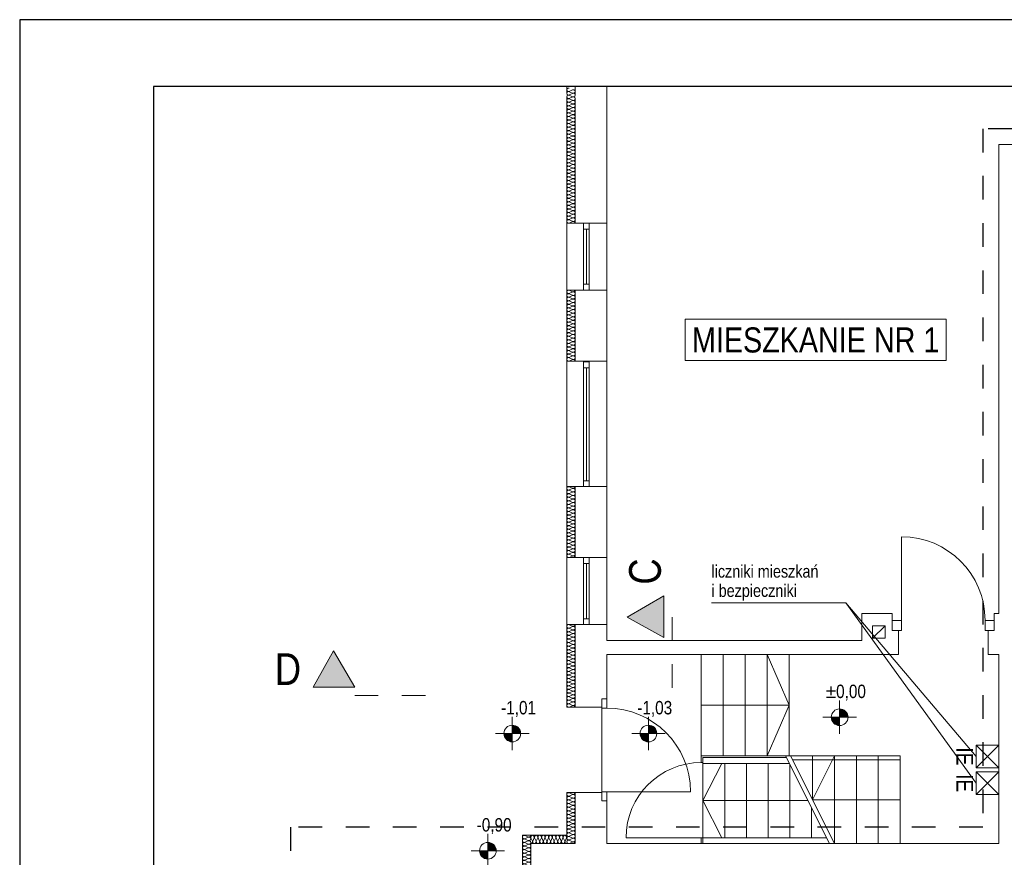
# Model space of a CAD drawing. Extents: x -635870 to -372006, y -44437 to 104716.
# Tile 207 of 221: x -497144 to -485365, y 38371 to 48388. Entities that reach past the tile are written whole.
import ezdxf

# ---------------------------------------------------------------- set-up
doc = ezdxf.new("R2010")
doc.units = 0
doc.header["$MEASUREMENT"] = 0
doc.linetypes.add('Dashed', pattern=[564.444447, 282.222223, -282.222223])
for name, color, linetype in [('$ IE Tabela', 7, 'Continuous'), ('Inwent Izolacje', 252, 'Continuous'), ('INWENT RZĘDNE', 252, 'Continuous')]:
    doc.layers.add(name, color=color, linetype=linetype)
for name, color, linetype, lineweight in [('instalacja CO_Nr_Pióra__88', 252, 'Continuous', 20), ('INSTALACJA IE_Nr_Pióra__88', 252, 'Continuous', 20), ('INWENT CO_Nr_Pióra__88', 252, 'Continuous', 20), ('Inwent Izolacje_Nr_Pióra__2', 252, 'Continuous', 13), ('INWENT OPISY_Nr_Pióra__21', 252, 'Continuous', 9), ('INWENT OPISY_Nr_Pióra__41', 252, 'Continuous', 15), ('INWENT OPISY_Nr_Pióra__88', 252, 'Continuous', 20), ('INWENT RZĘDNE_Nr_Pióra__21', 252, 'Continuous', 9), ('INWENT. DRZWI_Nr_Pióra__5', 252, 'Continuous', 13), ('INWENT. OKNA_Nr_Pióra__5', 252, 'Continuous', 13), ('INWENT.ŚCIANY_Nr_Pióra__1', 252, 'Continuous', 25), ('INWENT.ŚCIANY_Nr_Pióra__20', 252, 'Continuous', 60), ('INWENT.ŚCIANY_Nr_Pióra__21', 252, 'Continuous', 9), ('INWENT.ŚCIANY_Nr_Pióra__3', 252, 'Continuous', 13), ('Istniejące kominy_Nr_Pióra__21', 252, 'Continuous', 9), ('Istniejące schody_Nr_Pióra__21', 252, 'Continuous', 9)]:
    doc.layers.add(name, color=color, linetype=linetype, lineweight=lineweight)
doc.styles.add('GENERATED_STYLE_1', font='ARIALN.TTF')
doc.styles.add('GENERATED_STYLE_3', font='ARIALN.TTF')
doc.styles.add('GENERATED_STYLE_5', font='ARIALN.TTF')
doc.styles.add('GENERATED_STYLE_6', font='ARIALN.TTF')

# ---------------------------------------------------------------- blocks, each defined once
blk = doc.blocks.new('a3eee')
at = {"layer": '$ IE Tabela'}
for p, q in [((19730.8, 4176.8), (19730.8, 1206.8)), ((23930.8, 4176.8), (19730.8, 4176.8)), ((19890.8, 4096.8), (19890.8, 1286.8)), ((23840.8, 4096.8), (19890.8, 4096.8))]:
    blk.add_line(p, q, dxfattribs=at)
blk = doc.blocks.new('Izolacja cieplna 14_131', base_point=(-491030, 37865))
at = {"layer": 'Inwent Izolacje_Nr_Pióra__2', "linetype": 'Continuous'}
for p, q in [((-491060, 38615), (-491100, 38633)), ((-491100, 38594), (-491060, 38611)), ((-491060, 38572), (-491100, 38590)), ((-491100, 38551), (-491060, 38569)), ((-491060, 38529), (-491100, 38547)), ((-491100, 38508), (-491060, 38526)), ((-491060, 38487), (-491100, 38504)), ((-491100, 38465), (-491060, 38483)), ((-491060, 38444), (-491100, 38462)), ((-491100, 38422), (-491060, 38440)), ((-491060, 38401), (-491100, 38419)), ((-491100, 38380), (-491060, 38397)), ((-491060, 38358), (-491100, 38376)), ((-491100, 38337), (-491060, 38355)), ((-491060, 38316), (-491100, 38333)), ((-491100, 38294), (-491060, 38312)), ((-491060, 38273), (-491100, 38291)), ((-491100, 38251), (-491060, 38269)), ((-491060, 38230), (-491100, 38248)), ((-491100, 38209), (-491060, 38226)), ((-491060, 38187), (-491100, 38205)), ((-491100, 38166), (-491060, 38184)), ((-491060, 38144), (-491100, 38162)), ((-491100, 38123), (-491060, 38141)), ((-491060, 38102), (-491100, 38119)), ((-491100, 38080), (-491060, 38098)), ((-491060, 38059), (-491100, 38077)), ((-491100, 38037), (-491060, 38055)), ((-491060, 38016), (-491100, 38034)), ((-491100, 37995), (-491060, 38012)), ((-491060, 37973), (-491100, 37991)), ((-491100, 37952), (-491060, 37970)), ((-491060, 37931), (-491100, 37948)), ((-491100, 37909), (-491060, 37927)), ((-491060, 37888), (-491100, 37906)), ((-491100, 37866), (-491060, 37884))]:
    blk.add_line(p, q, dxfattribs=at)
for centre, start_param, end_param in [((-491109, 38613), 5.870392, 9.837571), ((-491109, 38570), 5.870392, 9.837571), ((-491109, 38528), 5.870392, 9.837571), ((-491051, 38635), 2.7288, 4.712389), ((-491051, 38592), 2.7288, 6.695979), ((-491051, 38549), 2.7288, 6.695979), ((-491051, 38506), 2.7288, 6.695979), ((-491109, 38485), 5.870392, 9.837571), ((-491109, 38442), 5.870392, 9.837571), ((-491109, 38399), 5.870392, 9.837571), ((-491051, 38463), 2.7288, 6.695979), ((-491051, 38421), 2.7288, 6.695979), ((-491051, 38378), 2.7288, 6.695979), ((-491109, 38356), 5.870392, 9.837571), ((-491109, 38314), 5.870392, 9.837571), ((-491109, 38271), 5.870392, 9.837571), ((-491051, 38335), 2.7288, 6.695979), ((-491051, 38292), 2.7288, 6.695979), ((-491109, 38228), 5.870392, 9.837571), ((-491109, 38185), 5.870392, 9.837571), ((-491109, 38143), 5.870392, 9.837571), ((-491051, 38250), 2.7288, 6.695979), ((-491051, 38207), 2.7288, 6.695979), ((-491051, 38164), 2.7288, 6.695979), ((-491109, 38100), 5.870392, 9.837571), ((-491109, 38057), 5.870392, 9.837571), ((-491051, 38121), 2.7288, 6.695979), ((-491051, 38078), 2.7288, 6.695979), ((-491051, 38036), 2.7288, 6.695979), ((-491109, 38014), 5.870392, 9.837571), ((-491109, 37971), 5.870392, 9.837571), ((-491109, 37929), 5.870392, 9.837571), ((-491051, 37993), 2.7288, 6.695979), ((-491051, 37950), 2.7288, 6.695979), ((-491051, 37907), 2.7288, 6.695979), ((-491109, 37886), 5.870392, 9.837571), ((-491051, 37865), 4.712389, 6.695979)]:
    blk.add_ellipse(centre, major_axis=(0, 21.4), ratio=0.994339, start_param=start_param, end_param=end_param, dxfattribs=at)
blk = doc.blocks.new('Izolacja cieplna 14_134', base_point=(-490500, 38535))
at = {"layer": 'Inwent Izolacje_Nr_Pióra__2', "linetype": 'Continuous'}
for p, q in [((-490530, 39125), (-490570, 39143)), ((-490570, 39103), (-490530, 39121)), ((-490530, 39081), (-490570, 39099)), ((-490570, 39059), (-490530, 39077)), ((-490530, 39037), (-490570, 39056)), ((-490570, 39016), (-490530, 39034)), ((-490530, 38994), (-490570, 39012)), ((-490570, 38972), (-490530, 38990)), ((-490530, 38950), (-490570, 38968)), ((-490570, 38929), (-490530, 38947)), ((-490530, 38907), (-490570, 38925)), ((-490570, 38885), (-490530, 38903)), ((-490530, 38863), (-490570, 38881)), ((-490570, 38841), (-490530, 38859)), ((-490530, 38820), (-490570, 38838)), ((-490570, 38798), (-490530, 38816)), ((-490530, 38776), (-490570, 38794)), ((-490570, 38754), (-490530, 38772)), ((-490530, 38732), (-490570, 38751)), ((-490570, 38711), (-490530, 38729)), ((-490530, 38689), (-490570, 38707)), ((-490570, 38667), (-490530, 38685)), ((-490530, 38645), (-490570, 38663)), ((-490570, 38624), (-490530, 38642)), ((-490530, 38602), (-490570, 38620)), ((-490570, 38580), (-490530, 38598)), ((-490530, 38558), (-490570, 38576)), ((-490570, 38536), (-490530, 38554))]:
    blk.add_line(p, q, dxfattribs=at)
for centre, start_param, end_param in [((-490579, 39123), 5.870392, 9.837571), ((-490521, 39145), 2.7288, 4.712389), ((-490521, 39101), 2.7288, 6.695979), ((-490579, 39079), 5.870392, 9.837571), ((-490579, 39036), 5.870392, 9.837571), ((-490579, 38992), 5.870392, 9.837571), ((-490521, 39057), 2.7288, 6.695979), ((-490521, 39014), 2.7288, 6.695979), ((-490521, 38970), 2.7288, 6.695979), ((-490579, 38948), 5.870392, 9.837571), ((-490579, 38905), 5.870392, 9.837571), ((-490579, 38861), 5.870392, 9.837571), ((-490521, 38927), 2.7288, 6.695979), ((-490521, 38883), 2.7288, 6.695979), ((-490579, 38818), 5.870392, 9.837571), ((-490579, 38774), 5.870392, 9.837571), ((-490579, 38731), 5.870392, 9.837571), ((-490521, 38840), 2.7288, 6.695979), ((-490521, 38796), 2.7288, 6.695979), ((-490521, 38752), 2.7288, 6.695979), ((-490579, 38687), 5.870392, 9.837571), ((-490579, 38643), 5.870392, 9.837571), ((-490521, 38709), 2.7288, 6.695979), ((-490521, 38665), 2.7288, 6.695979), ((-490521, 38622), 2.7288, 6.695979), ((-490579, 38600), 5.870392, 9.837571), ((-490579, 38556), 5.870392, 9.837571), ((-490521, 38578), 2.7288, 6.695979), ((-490521, 38535), 4.712389, 6.695979)]:
    blk.add_ellipse(centre, major_axis=(0, 21.8), ratio=0.976227, start_param=start_param, end_param=end_param, dxfattribs=at)
blk = doc.blocks.new('Izolacja cieplna 14_135', base_point=(-491030, 38535))
at = {"layer": 'Inwent Izolacje_Nr_Pióra__2', "linetype": 'Continuous'}
for p, q in [((-491028, 38605), (-491010, 38564)), ((-491007, 38564), (-490989, 38605)), ((-490985, 38605), (-490967, 38564)), ((-490964, 38564), (-490946, 38605)), ((-490942, 38605), (-490924, 38564)), ((-490921, 38564), (-490903, 38605)), ((-490899, 38605), (-490881, 38564)), ((-490878, 38564), (-490860, 38605)), ((-490856, 38605), (-490838, 38564)), ((-490835, 38564), (-490817, 38605)), ((-490813, 38605), (-490795, 38564)), ((-490792, 38564), (-490774, 38605)), ((-490770, 38605), (-490752, 38564)), ((-490749, 38564), (-490731, 38605)), ((-490727, 38605), (-490709, 38564)), ((-490706, 38564), (-490688, 38605)), ((-490684, 38605), (-490666, 38564)), ((-490663, 38564), (-490645, 38605)), ((-490641, 38605), (-490623, 38564)), ((-490620, 38564), (-490602, 38605))]:
    blk.add_line(p, q, dxfattribs=at)
for centre, start_param, end_param in [((-491009, 38613), 5.870392, 9.837571), ((-490966, 38613), 5.870392, 9.837571), ((-490923, 38613), 5.870392, 9.837571), ((-490880, 38613), 5.870392, 9.837571), ((-490837, 38613), 5.870392, 9.837571), ((-490794, 38613), 5.870392, 9.837571), ((-490751, 38613), 5.870392, 9.837571), ((-490708, 38613), 5.870392, 9.837571), ((-490665, 38613), 5.870392, 9.837571), ((-490622, 38613), 5.870392, 9.837571), ((-491030, 38556), 4.712389, 6.695979), ((-490987, 38556), 2.7288, 6.695979), ((-490944, 38556), 2.7288, 6.695979), ((-490901, 38556), 2.7288, 6.695979), ((-490858, 38556), 2.7288, 6.695979), ((-490815, 38556), 2.7288, 6.695979), ((-490772, 38556), 2.7288, 6.695979), ((-490729, 38556), 2.7288, 6.695979), ((-490686, 38556), 2.7288, 6.695979), ((-490643, 38556), 2.7288, 6.695979), ((-490600, 38556), 2.7288, 4.712389)]:
    blk.add_ellipse(centre, major_axis=(21.5, 0), ratio=0.989198, start_param=start_param, end_param=end_param, dxfattribs=at)
blk = doc.blocks.new('Izolacja cieplna 14_136', base_point=(-490500, 40165))
at = {"layer": 'Inwent Izolacje_Nr_Pióra__2', "linetype": 'Continuous'}
for p, q in [((-490530, 41135), (-490570, 41153)), ((-490570, 41113), (-490530, 41131)), ((-490530, 41092), (-490570, 41110)), ((-490570, 41070), (-490530, 41088)), ((-490530, 41049), (-490570, 41067)), ((-490570, 41027), (-490530, 41045)), ((-490530, 41006), (-490570, 41024)), ((-490570, 40984), (-490530, 41002)), ((-490530, 40963), (-490570, 40981)), ((-490570, 40941), (-490530, 40959)), ((-490530, 40920), (-490570, 40938)), ((-490570, 40898), (-490530, 40916)), ((-490530, 40877), (-490570, 40894)), ((-490570, 40855), (-490530, 40873)), ((-490530, 40834), (-490570, 40851)), ((-490570, 40812), (-490530, 40830)), ((-490530, 40790), (-490570, 40808)), ((-490570, 40769), (-490530, 40787)), ((-490530, 40747), (-490570, 40765)), ((-490570, 40726), (-490530, 40744)), ((-490530, 40704), (-490570, 40722)), ((-490570, 40683), (-490530, 40701)), ((-490530, 40661), (-490570, 40679)), ((-490570, 40640), (-490530, 40658)), ((-490530, 40618), (-490570, 40636)), ((-490570, 40597), (-490530, 40615)), ((-490530, 40575), (-490570, 40593)), ((-490570, 40554), (-490530, 40572)), ((-490530, 40532), (-490570, 40550)), ((-490570, 40511), (-490530, 40529)), ((-490530, 40489), (-490570, 40507)), ((-490570, 40468), (-490530, 40486)), ((-490530, 40446), (-490570, 40464)), ((-490570, 40425), (-490530, 40443)), ((-490530, 40403), (-490570, 40421)), ((-490570, 40382), (-490530, 40399)), ((-490530, 40360), (-490570, 40378)), ((-490570, 40339), (-490530, 40356)), ((-490530, 40317), (-490570, 40335)), ((-490570, 40295), (-490530, 40313)), ((-490530, 40274), (-490570, 40292)), ((-490570, 40252), (-490530, 40270)), ((-490530, 40231), (-490570, 40249)), ((-490570, 40209), (-490530, 40227)), ((-490530, 40188), (-490570, 40206)), ((-490570, 40166), (-490530, 40184))]:
    blk.add_line(p, q, dxfattribs=at)
for centre, start_param, end_param in [((-490579, 41133), 5.870392, 9.837571), ((-490579, 41090), 5.870392, 9.837571), ((-490521, 41155), 2.7288, 4.712389), ((-490521, 41111), 2.7288, 6.695979), ((-490579, 41047), 5.870392, 9.837571), ((-490579, 41004), 5.870392, 9.837571), ((-490521, 41068), 2.7288, 6.695979), ((-490521, 41025), 2.7288, 6.695979), ((-490521, 40982), 2.7288, 6.695979), ((-490579, 40961), 5.870392, 9.837571), ((-490579, 40918), 5.870392, 9.837571), ((-490579, 40875), 5.870392, 9.837571), ((-490521, 40939), 2.7288, 6.695979), ((-490521, 40896), 2.7288, 6.695979), ((-490521, 40853), 2.7288, 6.695979), ((-490579, 40832), 5.870392, 9.837571), ((-490579, 40789), 5.870392, 9.837571), ((-490579, 40746), 5.870392, 9.837571), ((-490521, 40810), 2.7288, 6.695979), ((-490521, 40767), 2.7288, 6.695979), ((-490579, 40703), 5.870392, 9.837571), ((-490579, 40660), 5.870392, 9.837571), ((-490579, 40616), 5.870392, 9.837571), ((-490521, 40724), 2.7288, 6.695979), ((-490521, 40681), 2.7288, 6.695979), ((-490521, 40638), 2.7288, 6.695979), ((-490579, 40573), 5.870392, 9.837571), ((-490579, 40530), 5.870392, 9.837571), ((-490521, 40595), 2.7288, 6.695979), ((-490521, 40552), 2.7288, 6.695979), ((-490521, 40509), 2.7288, 6.695979), ((-490579, 40487), 5.870392, 9.837571), ((-490579, 40444), 5.870392, 9.837571), ((-490579, 40401), 5.870392, 9.837571), ((-490521, 40466), 2.7288, 6.695979), ((-490521, 40423), 2.7288, 6.695979), ((-490521, 40380), 2.7288, 6.695979), ((-490579, 40358), 5.870392, 9.837571), ((-490579, 40315), 5.870392, 9.837571), ((-490579, 40272), 5.870392, 9.837571), ((-490521, 40337), 2.7288, 6.695979), ((-490521, 40294), 2.7288, 6.695979), ((-490579, 40229), 5.870392, 9.837571), ((-490579, 40186), 5.870392, 9.837571), ((-490521, 40251), 2.7288, 6.695979), ((-490521, 40208), 2.7288, 6.695979), ((-490521, 40165), 4.712389, 6.695979)]:
    blk.add_ellipse(centre, major_axis=(0, 21.5), ratio=0.988201, start_param=start_param, end_param=end_param, dxfattribs=at)
blk = doc.blocks.new('Izolacja cieplna 14_137', base_point=(-490500, 41955))
at = {"layer": 'Inwent Izolacje_Nr_Pióra__2', "linetype": 'Continuous'}
for p, q in [((-490530, 42785), (-490570, 42803)), ((-490570, 42764), (-490530, 42782)), ((-490530, 42743), (-490570, 42760)), ((-490570, 42721), (-490530, 42739)), ((-490530, 42700), (-490570, 42718)), ((-490570, 42679), (-490530, 42697)), ((-490530, 42658), (-490570, 42675)), ((-490570, 42636), (-490530, 42654)), ((-490530, 42615), (-490570, 42633)), ((-490570, 42594), (-490530, 42612)), ((-490530, 42573), (-490570, 42590)), ((-490570, 42551), (-490530, 42569)), ((-490530, 42530), (-490570, 42548)), ((-490570, 42509), (-490530, 42527)), ((-490530, 42488), (-490570, 42505)), ((-490570, 42466), (-490530, 42484)), ((-490530, 42445), (-490570, 42463)), ((-490570, 42424), (-490530, 42442)), ((-490530, 42403), (-490570, 42420)), ((-490570, 42381), (-490530, 42399)), ((-490530, 42360), (-490570, 42378)), ((-490570, 42339), (-490530, 42357)), ((-490530, 42318), (-490570, 42335)), ((-490570, 42296), (-490530, 42314)), ((-490530, 42275), (-490570, 42293)), ((-490570, 42254), (-490530, 42272)), ((-490530, 42233), (-490570, 42250)), ((-490570, 42211), (-490530, 42229)), ((-490530, 42190), (-490570, 42208)), ((-490570, 42169), (-490530, 42187)), ((-490530, 42148), (-490570, 42165)), ((-490570, 42126), (-490530, 42144)), ((-490530, 42105), (-490570, 42123)), ((-490570, 42084), (-490530, 42102)), ((-490530, 42063), (-490570, 42080)), ((-490570, 42041), (-490530, 42059)), ((-490530, 42020), (-490570, 42038)), ((-490570, 41999), (-490530, 42017)), ((-490530, 41978), (-490570, 41995)), ((-490570, 41956), (-490530, 41974))]:
    blk.add_line(p, q, dxfattribs=at)
for centre, start_param, end_param in [((-490579, 42783), 4.299595, 8.266775), ((-490579, 42741), 4.299595, 8.266775), ((-490521, 42805), 1.158004, 3.141593), ((-490521, 42762), 1.158004, 5.125183), ((-490579, 42698), 4.299595, 8.266775), ((-490579, 42656), 4.299595, 8.266775), ((-490521, 42720), 1.158004, 5.125183), ((-490521, 42677), 1.158004, 5.125183), ((-490521, 42635), 1.158004, 5.125183), ((-490579, 42613), 4.299595, 8.266775), ((-490579, 42571), 4.299595, 8.266775), ((-490579, 42528), 4.299595, 8.266775), ((-490521, 42592), 1.158004, 5.125183), ((-490521, 42550), 1.158004, 5.125183), ((-490521, 42507), 1.158004, 5.125183), ((-490579, 42486), 4.299595, 8.266775), ((-490579, 42443), 4.299595, 8.266775), ((-490579, 42401), 4.299595, 8.266775), ((-490521, 42465), 1.158004, 5.125183), ((-490521, 42422), 1.158004, 5.125183), ((-490579, 42358), 4.299595, 8.266775), ((-490579, 42316), 4.299595, 8.266775), ((-490579, 42273), 4.299595, 8.266775), ((-490521, 42380), 1.158004, 5.125183), ((-490521, 42337), 1.158004, 5.125183), ((-490521, 42295), 1.158004, 5.125183), ((-490579, 42231), 4.299595, 8.266775), ((-490579, 42188), 4.299595, 8.266775), ((-490579, 42146), 4.299595, 8.266775), ((-490521, 42252), 1.158004, 5.125183), ((-490521, 42210), 1.158004, 5.125183), ((-490521, 42167), 1.158004, 5.125183), ((-490579, 42103), 4.299595, 8.266775), ((-490579, 42061), 4.299595, 8.266775), ((-490521, 42125), 1.158004, 5.125183), ((-490521, 42082), 1.158004, 5.125183), ((-490521, 42040), 1.158004, 5.125183), ((-490579, 42018), 4.299595, 8.266775), ((-490579, 41976), 4.299595, 8.266775), ((-490521, 41997), 1.158004, 5.125183), ((-490521, 41955), 3.141593, 5.125182)]:
    blk.add_ellipse(centre, major_axis=(-21.3, 0), ratio=0.999163, start_param=start_param, end_param=end_param, dxfattribs=at)
blk = doc.blocks.new('Izolacja cieplna 14_138', base_point=(-490500, 44305))
at = {"layer": 'Inwent Izolacje_Nr_Pióra__2', "linetype": 'Continuous'}
for p, q in [((-490530, 45135), (-490570, 45153)), ((-490570, 45114), (-490530, 45132)), ((-490530, 45093), (-490570, 45110)), ((-490570, 45071), (-490530, 45089)), ((-490530, 45050), (-490570, 45068)), ((-490570, 45029), (-490530, 45047)), ((-490530, 45008), (-490570, 45025)), ((-490570, 44986), (-490530, 45004)), ((-490530, 44965), (-490570, 44983)), ((-490570, 44944), (-490530, 44962)), ((-490530, 44923), (-490570, 44940)), ((-490570, 44901), (-490530, 44919)), ((-490530, 44880), (-490570, 44898)), ((-490570, 44859), (-490530, 44877)), ((-490530, 44838), (-490570, 44855)), ((-490570, 44816), (-490530, 44834)), ((-490530, 44795), (-490570, 44813)), ((-490570, 44774), (-490530, 44792)), ((-490530, 44753), (-490570, 44770)), ((-490570, 44731), (-490530, 44749)), ((-490530, 44710), (-490570, 44728)), ((-490570, 44689), (-490530, 44707)), ((-490530, 44668), (-490570, 44685)), ((-490570, 44646), (-490530, 44664)), ((-490530, 44625), (-490570, 44643)), ((-490570, 44604), (-490530, 44622)), ((-490530, 44583), (-490570, 44600)), ((-490570, 44561), (-490530, 44579)), ((-490530, 44540), (-490570, 44558)), ((-490570, 44519), (-490530, 44537)), ((-490530, 44498), (-490570, 44515)), ((-490570, 44476), (-490530, 44494)), ((-490530, 44455), (-490570, 44473)), ((-490570, 44434), (-490530, 44452)), ((-490530, 44413), (-490570, 44430)), ((-490570, 44391), (-490530, 44409)), ((-490530, 44370), (-490570, 44388)), ((-490570, 44349), (-490530, 44367)), ((-490530, 44328), (-490570, 44345)), ((-490570, 44306), (-490530, 44324))]:
    blk.add_line(p, q, dxfattribs=at)
for centre, start_param, end_param in [((-490579, 45133), 4.299595, 8.266775), ((-490579, 45091), 4.299595, 8.266775), ((-490521, 45155), 1.158004, 3.141593), ((-490521, 45112), 1.158004, 5.125183), ((-490579, 45048), 4.299595, 8.266775), ((-490579, 45006), 4.299595, 8.266775), ((-490521, 45070), 1.158004, 5.125183), ((-490521, 45027), 1.158004, 5.125183), ((-490521, 44985), 1.158004, 5.125183), ((-490579, 44963), 4.299595, 8.266775), ((-490579, 44921), 4.299595, 8.266775), ((-490579, 44878), 4.299595, 8.266775), ((-490521, 44942), 1.158004, 5.125183), ((-490521, 44900), 1.158004, 5.125183), ((-490521, 44857), 1.158004, 5.125183), ((-490579, 44836), 4.299595, 8.266775), ((-490579, 44793), 4.299595, 8.266775), ((-490579, 44751), 4.299595, 8.266775), ((-490521, 44815), 1.158004, 5.125183), ((-490521, 44772), 1.158004, 5.125183), ((-490579, 44708), 4.299595, 8.266775), ((-490579, 44666), 4.299595, 8.266775), ((-490579, 44623), 4.299595, 8.266775), ((-490521, 44730), 1.158004, 5.125183), ((-490521, 44687), 1.158004, 5.125183), ((-490521, 44645), 1.158004, 5.125183), ((-490579, 44581), 4.299595, 8.266775), ((-490579, 44538), 4.299595, 8.266775), ((-490521, 44602), 1.158004, 5.125183), ((-490521, 44560), 1.158004, 5.125183), ((-490521, 44517), 1.158004, 5.125183), ((-490579, 44496), 4.299595, 8.266775), ((-490579, 44453), 4.299595, 8.266775), ((-490579, 44411), 4.299595, 8.266775), ((-490521, 44475), 1.158004, 5.125183), ((-490521, 44432), 1.158004, 5.125183), ((-490521, 44390), 1.158004, 5.125183), ((-490579, 44368), 4.299595, 8.266775), ((-490579, 44326), 4.299595, 8.266775), ((-490521, 44347), 1.158004, 5.125183), ((-490521, 44305), 3.141593, 5.125182)]:
    blk.add_ellipse(centre, major_axis=(-21.3, 0), ratio=0.999163, start_param=start_param, end_param=end_param, dxfattribs=at)
blk = doc.blocks.new('Koty wysokościowe_10', base_point=(-487335, 40046))
at = {"layer": 'INWENT RZĘDNE_Nr_Pióra__21', "linetype": 'Continuous'}
for points in [[(-487335, 40046), (-487235, 40046), (-487243, 40084), (-487264, 40116), (-487297, 40138), (-487335, 40146)], [(-487335, 40046), (-487435, 40046), (-487427, 40008), (-487406, 39975), (-487373, 39953), (-487335, 39946)]]:
    blk.add_hatch(color=256, dxfattribs=at).paths.add_polyline_path(points, flags=0)
for p, q in [((-487335, 39846), (-487335, 40246)), ((-487535, 40046), (-487135, 40046))]:
    blk.add_line(p, q, dxfattribs=at)
blk.add_circle((-487335, 40046), 100, dxfattribs=at)
at = {"layer": 'INWENT RZĘDNE_Nr_Pióra__21', "insert": (-487500, 40246), "char_height": 160, "attachment_point": 7, "style": 'GENERATED_STYLE_1'}
blk.add_mtext('{±0,00}', dxfattribs=at)
blk = doc.blocks.new('Koty wysokościowe_11', base_point=(-489622, 39851))
at = {"layer": 'INWENT RZĘDNE_Nr_Pióra__21', "linetype": 'Continuous'}
for points in [[(-489622, 39851), (-489522, 39851), (-489530, 39889), (-489552, 39922), (-489584, 39943), (-489622, 39951)], [(-489622, 39851), (-489722, 39851), (-489715, 39813), (-489693, 39780), (-489661, 39759), (-489622, 39751)]]:
    blk.add_hatch(color=256, dxfattribs=at).paths.add_polyline_path(points, flags=0)
for p, q in [((-489622, 39651), (-489622, 40051)), ((-489822, 39851), (-489422, 39851))]:
    blk.add_line(p, q, dxfattribs=at)
blk.add_circle((-489622, 39851), 100, dxfattribs=at)
at = {"layer": 'INWENT RZĘDNE_Nr_Pióra__21', "insert": (-489756, 40051), "char_height": 160, "attachment_point": 7, "style": 'GENERATED_STYLE_1'}
blk.add_mtext('{-1,03}', dxfattribs=at)
blk = doc.blocks.new('Koty wysokościowe_12', base_point=(-491251, 39851))
at = {"layer": 'INWENT RZĘDNE_Nr_Pióra__21', "linetype": 'Continuous'}
for points in [[(-491251, 39851), (-491151, 39851), (-491159, 39889), (-491181, 39922), (-491213, 39943), (-491251, 39951)], [(-491251, 39851), (-491351, 39851), (-491344, 39813), (-491322, 39780), (-491290, 39759), (-491251, 39751)]]:
    blk.add_hatch(color=256, dxfattribs=at).paths.add_polyline_path(points, flags=0)
for p, q in [((-491251, 39651), (-491251, 40051)), ((-491451, 39851), (-491051, 39851))]:
    blk.add_line(p, q, dxfattribs=at)
blk.add_circle((-491251, 39851), 100, dxfattribs=at)
at = {"layer": 'INWENT RZĘDNE_Nr_Pióra__21', "insert": (-491385, 40051), "char_height": 160, "attachment_point": 7, "style": 'GENERATED_STYLE_1'}
blk.add_mtext('{-1,01}', dxfattribs=at)
blk = doc.blocks.new('Koty wysokościowe_23', base_point=(-491543, 38450))
at = {"layer": 'INWENT RZĘDNE_Nr_Pióra__21', "linetype": 'Continuous'}
for points in [[(-491543, 38450), (-491443, 38450), (-491451, 38488), (-491472, 38521), (-491505, 38542), (-491543, 38550)], [(-491543, 38450), (-491643, 38450), (-491635, 38412), (-491614, 38379), (-491581, 38357), (-491543, 38350)]]:
    blk.add_hatch(color=256, dxfattribs=at).paths.add_polyline_path(points, flags=0)
for p, q in [((-491543, 38250), (-491543, 38650)), ((-491743, 38450), (-491343, 38450))]:
    blk.add_line(p, q, dxfattribs=at)
blk.add_circle((-491543, 38450), 100, dxfattribs=at)
at = {"layer": 'INWENT RZĘDNE_Nr_Pióra__21', "insert": (-491677, 38650), "char_height": 160, "attachment_point": 7, "style": 'GENERATED_STYLE_1'}
blk.add_mtext('{-0,90}', dxfattribs=at)

msp = doc.modelspace()

# ---------------------------------------------------------------- hatches: boundary and pattern name
at = {"layer": 'INWENT OPISY_Nr_Pióra__21', "linetype": 'Continuous', "lineweight": 15}
for points in [[(-489876, 41245), (-489440, 41000), (-489440, 41500)], [(-493390, 40841), (-493635, 40405), (-493135, 40405)]]:
    msp.add_hatch(color=252, dxfattribs=at).paths.add_polyline_path(points, flags=0)

# ---------------------------------------------------------------- linework, layer by layer
at = {"layer": 'instalacja CO_Nr_Pióra__88', "color": 252, "linetype": 'Continuous', "lineweight": 15}
for p, q in [((-488868, 41415), (-487259, 41415)), ((-487259, 41415), (-485700, 39258)), ((-487259, 41415), (-485700, 39578))]:
    msp.add_line(p, q, dxfattribs=at)
at = {"layer": 'INSTALACJA IE_Nr_Pióra__88', "color": 252, "linetype": 'Continuous', "lineweight": 15}
for p, q in [((-485430, 39713), (-485700, 39713)), ((-485700, 39713), (-485700, 39443)), ((-485700, 39713), (-485430, 39443)), ((-485430, 39713), (-485700, 39443)), ((-485430, 39443), (-485430, 39713)), ((-485700, 39443), (-485430, 39443)), ((-485430, 39393), (-485700, 39393)), ((-485700, 39393), (-485700, 39123)), ((-485700, 39393), (-485430, 39123)), ((-485430, 39393), (-485700, 39123)), ((-485430, 39123), (-485430, 39393)), ((-485700, 39123), (-485430, 39123))]:
    msp.add_line(p, q, dxfattribs=at)
at = {"layer": 'Inwent Izolacje_Nr_Pióra__2', "linetype": 'Continuous'}
for p, q in [((-490570, 47531), (-490530, 47549)), ((-490530, 47510), (-490570, 47527)), ((-490570, 47488), (-490530, 47506)), ((-490530, 47467), (-490570, 47485)), ((-490570, 47446), (-490530, 47464)), ((-490530, 47425), (-490570, 47442)), ((-490570, 47403), (-490530, 47421)), ((-490530, 47382), (-490570, 47400)), ((-490570, 47361), (-490530, 47378)), ((-490530, 47339), (-490570, 47357)), ((-490570, 47318), (-490530, 47336)), ((-490530, 47297), (-490570, 47315)), ((-490570, 47276), (-490530, 47293)), ((-490530, 47254), (-490570, 47272)), ((-490570, 47233), (-490530, 47251)), ((-490530, 47212), (-490570, 47229)), ((-490570, 47191), (-490530, 47208)), ((-490530, 47169), (-490570, 47187)), ((-490570, 47148), (-490530, 47166)), ((-490530, 47127), (-490570, 47144)), ((-490570, 47105), (-490530, 47123)), ((-490530, 47084), (-490570, 47102)), ((-490570, 47063), (-490530, 47081)), ((-490530, 47042), (-490570, 47059)), ((-490570, 47020), (-490530, 47038)), ((-490530, 46999), (-490570, 47017)), ((-490570, 46978), (-490530, 46995)), ((-490530, 46956), (-490570, 46974)), ((-490570, 46935), (-490530, 46953)), ((-490530, 46914), (-490570, 46932)), ((-490570, 46893), (-490530, 46910)), ((-490530, 46871), (-490570, 46889)), ((-490570, 46850), (-490530, 46868)), ((-490530, 46829), (-490570, 46846)), ((-490570, 46807), (-490530, 46825)), ((-490530, 46786), (-490570, 46804)), ((-490570, 46765), (-490530, 46783)), ((-490530, 46744), (-490570, 46761)), ((-490570, 46722), (-490530, 46740)), ((-490530, 46701), (-490570, 46719)), ((-490570, 46680), (-490530, 46698)), ((-490530, 46659), (-490570, 46676)), ((-490570, 46637), (-490530, 46655)), ((-490530, 46616), (-490570, 46634)), ((-490570, 46595), (-490530, 46612)), ((-490530, 46573), (-490570, 46591)), ((-490570, 46552), (-490530, 46570)), ((-490530, 46531), (-490570, 46549)), ((-490570, 46510), (-490530, 46527)), ((-490530, 46488), (-490570, 46506)), ((-490570, 46467), (-490530, 46485)), ((-490530, 46446), (-490570, 46463)), ((-490570, 46424), (-490530, 46442)), ((-490530, 46403), (-490570, 46421)), ((-490570, 46382), (-490530, 46400)), ((-490530, 46361), (-490570, 46378)), ((-490570, 46339), (-490530, 46357)), ((-490530, 46318), (-490570, 46336)), ((-490570, 46297), (-490530, 46314)), ((-490530, 46276), (-490570, 46293)), ((-490570, 46254), (-490530, 46272)), ((-490530, 46233), (-490570, 46251)), ((-490570, 46212), (-490530, 46229)), ((-490530, 46190), (-490570, 46208)), ((-490570, 46169), (-490530, 46187)), ((-490530, 46148), (-490570, 46166)), ((-490570, 46127), (-490530, 46144)), ((-490530, 46105), (-490570, 46123)), ((-490570, 46084), (-490530, 46102)), ((-490530, 46063), (-490570, 46080)), ((-490570, 46041), (-490530, 46059)), ((-490530, 46020), (-490570, 46038)), ((-490570, 45999), (-490530, 46017)), ((-490530, 45978), (-490570, 45995)), ((-490570, 45956), (-490530, 45974))]:
    msp.add_line(p, q, dxfattribs=at)
for centre, start_param, end_param in [((-490579, 47550), 5.870392, 9.837571), ((-490579, 47508), 5.870392, 9.837571), ((-490579, 47465), 5.870392, 9.837571), ((-490521, 47529), 2.7288, 6.695979), ((-490521, 47487), 2.7288, 6.695979), ((-490579, 47423), 5.870392, 9.837571), ((-490579, 47380), 5.870392, 9.837571), ((-490579, 47338), 5.870392, 9.837571), ((-490521, 47444), 2.7288, 6.695979), ((-490521, 47402), 2.7288, 6.695979), ((-490521, 47359), 2.7288, 6.695979), ((-490579, 47295), 5.870392, 9.837571), ((-490579, 47253), 5.870392, 9.837571), ((-490579, 47210), 5.870392, 9.837571), ((-490521, 47316), 2.7288, 6.695979), ((-490521, 47274), 2.7288, 6.695979), ((-490521, 47231), 2.7288, 6.695979), ((-490579, 47167), 5.870392, 9.837571), ((-490579, 47125), 5.870392, 9.837571), ((-490521, 47189), 2.7288, 6.695979), ((-490521, 47146), 2.7288, 6.695979), ((-490521, 47104), 2.7288, 6.695979), ((-490579, 47082), 5.870392, 9.837571), ((-490579, 47040), 5.870392, 9.837571), ((-490579, 46997), 5.870392, 9.837571), ((-490521, 47061), 2.7288, 6.695979), ((-490521, 47018), 2.7288, 6.695979), ((-490521, 46976), 2.7288, 6.695979), ((-490579, 46955), 5.870392, 9.837571), ((-490579, 46912), 5.870392, 9.837571), ((-490579, 46870), 5.870392, 9.837571), ((-490521, 46933), 2.7288, 6.695979), ((-490521, 46891), 2.7288, 6.695979), ((-490579, 46827), 5.870392, 9.837571), ((-490579, 46784), 5.870392, 9.837571), ((-490579, 46742), 5.870392, 9.837571), ((-490521, 46848), 2.7288, 6.695979), ((-490521, 46806), 2.7288, 6.695979), ((-490521, 46763), 2.7288, 6.695979), ((-490579, 46699), 5.870392, 9.837571), ((-490579, 46657), 5.870392, 9.837571), ((-490521, 46721), 2.7288, 6.695979), ((-490521, 46678), 2.7288, 6.695979), ((-490521, 46635), 2.7288, 6.695979), ((-490579, 46614), 5.870392, 9.837571), ((-490579, 46572), 5.870392, 9.837571), ((-490579, 46529), 5.870392, 9.837571), ((-490521, 46593), 2.7288, 6.695979), ((-490521, 46550), 2.7288, 6.695979), ((-490521, 46508), 2.7288, 6.695979), ((-490579, 46487), 5.870392, 9.837571), ((-490579, 46444), 5.870392, 9.837571), ((-490579, 46401), 5.870392, 9.837571), ((-490521, 46465), 2.7288, 6.695979), ((-490521, 46423), 2.7288, 6.695979), ((-490579, 46359), 5.870392, 9.837571), ((-490579, 46316), 5.870392, 9.837571), ((-490579, 46274), 5.870392, 9.837571), ((-490521, 46380), 2.7288, 6.695979), ((-490521, 46338), 2.7288, 6.695979), ((-490521, 46295), 2.7288, 6.695979), ((-490579, 46231), 5.870392, 9.837571), ((-490579, 46189), 5.870392, 9.837571), ((-490521, 46252), 2.7288, 6.695979), ((-490521, 46210), 2.7288, 6.695979), ((-490521, 46167), 2.7288, 6.695979), ((-490579, 46146), 5.870392, 9.837571), ((-490579, 46103), 5.870392, 9.837571), ((-490579, 46061), 5.870392, 9.837571), ((-490521, 46125), 2.7288, 6.695979), ((-490521, 46082), 2.7288, 6.695979), ((-490521, 46040), 2.7288, 6.695979), ((-490579, 46018), 5.870392, 9.837571), ((-490579, 45976), 5.870392, 9.837571), ((-490521, 45997), 2.7288, 6.695979), ((-490521, 45955), 4.712389, 6.695979)]:
    msp.add_ellipse(centre, major_axis=(0, 21.3), ratio=0.999471, start_param=start_param, end_param=end_param, dxfattribs=at)
at = {"layer": 'INWENT OPISY_Nr_Pióra__41', "color": 252, "linetype": 'Continuous', "lineweight": 15}
for p, q in [((-489876, 41245), (-489440, 41500)), ((-489440, 41000), (-489440, 41500)), ((-489440, 41000), (-489876, 41245)), ((-493635, 40405), (-493390, 40841)), ((-493390, 40841), (-493135, 40405)), ((-493635, 40405), (-493135, 40405))]:
    msp.add_line(p, q, dxfattribs=at)
at = {"layer": 'INWENT OPISY_Nr_Pióra__41', "color": 252, "linetype": 'Dashed', "lineweight": 15}
for p, q in [((-489340, 41245), (-489340, 40145)), ((-492290, 40305), (-493390, 40305))]:
    msp.add_line(p, q, dxfattribs=at)
at = {"layer": 'INWENT. DRZWI_Nr_Pióra__5', "color": 252, "linetype": 'Continuous', "lineweight": 15}
for p, q in [((-486595, 41205), (-486595, 42205)), ((-486705, 41085), (-486705, 41205)), ((-486705, 41205), (-486595, 41205)), ((-486595, 41205), (-486595, 41085)), ((-485595, 41085), (-485595, 41205)), ((-485595, 41205), (-485485, 41205)), ((-485485, 41205), (-485485, 41145)), ((-486595, 41085), (-486705, 41085)), ((-485485, 41085), (-485595, 41085)), ((-490180, 40265), (-490180, 40155)), ((-490120, 40265), (-490180, 40265)), ((-490180, 40265), (-490180, 39045)), ((-490120, 40155), (-490120, 40265)), ((-490180, 40155), (-490120, 40155)), ((-490180, 39155), (-490180, 39045)), ((-490120, 39155), (-490180, 39155)), ((-490120, 39045), (-490120, 39155)), ((-490120, 39155), (-489120, 39155)), ((-490180, 39045), (-490120, 39045))]:
    msp.add_line(p, q, dxfattribs=at)
for centre, radius, start, end in [((-486595, 41205), 1000, 0, 90), ((-490120, 39155), 1000, 0, 90), ((-488990, 38605), 900, 90, 180)]:
    msp.add_arc(centre, radius, start, end, dxfattribs=at)
at = {"layer": 'INWENT. OKNA_Nr_Pióra__5', "color": 252, "linetype": 'Continuous', "lineweight": 15}
for p, q in [((-490330, 45955), (-490400, 45955)), ((-490400, 45955), (-490400, 45155)), ((-490330, 45955), (-490330, 45155)), ((-490330, 45885), (-490400, 45885)), ((-490365, 45885), (-490365, 45225)), ((-490330, 45225), (-490400, 45225)), ((-490330, 45155), (-490400, 45155)), ((-490330, 44295), (-490400, 44295)), ((-490400, 44295), (-490400, 42805)), ((-490330, 44295), (-490330, 42805)), ((-490330, 44225), (-490400, 44225)), ((-490365, 44225), (-490365, 42875)), ((-490330, 42875), (-490400, 42875)), ((-490330, 42805), (-490400, 42805)), ((-490330, 41955), (-490400, 41955)), ((-490400, 41955), (-490400, 41155)), ((-490330, 41955), (-490330, 41155)), ((-490330, 41885), (-490400, 41885)), ((-490365, 41885), (-490365, 41225)), ((-490330, 41225), (-490400, 41225)), ((-490330, 41155), (-490400, 41155))]:
    msp.add_line(p, q, dxfattribs=at)
at = {"layer": 'INWENT.ŚCIANY_Nr_Pióra__1', "color": 252, "linetype": 'Continuous', "lineweight": 15}
for p, q in [((-490500, 47588), (-490500, 47486)), ((-490120, 47588), (-490120, 45955)), ((-490500, 47444), (-490500, 45955)), ((-485430, 41285), (-485430, 46895)), ((-485430, 46895), (-481190, 46895)), ((-490120, 45955), (-490500, 45955)), ((-490500, 45155), (-490500, 44305)), ((-490120, 45155), (-490500, 45155)), ((-490120, 44305), (-490120, 45155)), ((-490500, 44305), (-490120, 44305)), ((-490500, 41955), (-490500, 42805)), ((-490120, 42805), (-490500, 42805)), ((-490120, 41955), (-490120, 42805)), ((-490500, 41955), (-490120, 41955)), ((-486705, 41285), (-487070, 41285)), ((-487070, 40965), (-487070, 41285)), ((-486705, 41085), (-486705, 41285)), ((-485485, 41085), (-485485, 41285)), ((-485485, 41285), (-485430, 41285)), ((-490500, 40165), (-490500, 41155)), ((-490500, 41155), (-490120, 41155)), ((-490120, 40965), (-490120, 41155)), ((-486630, 41085), (-486705, 41085)), ((-486630, 40795), (-486630, 41085)), ((-485560, 40795), (-485560, 41085)), ((-485560, 41085), (-485485, 41085)), ((-487070, 40965), (-490120, 40965)), ((-490120, 40265), (-490120, 40795)), ((-490120, 40795), (-486630, 40795)), ((-485560, 40795), (-485430, 40795)), ((-485430, 40795), (-485430, 38535)), ((-490120, 40265), (-490180, 40265)), ((-490180, 40265), (-490180, 40165)), ((-490500, 40165), (-490180, 40165)), ((-490500, 39145), (-490180, 39145)), ((-490500, 39145), (-490500, 38535)), ((-490180, 39045), (-490180, 39145)), ((-490120, 39045), (-490180, 39045)), ((-490120, 39045), (-490120, 38535)), ((-491030, 38535), (-491030, 37865)), ((-490500, 38535), (-491030, 38535)), ((-485430, 38535), (-490120, 38535))]:
    msp.add_line(p, q, dxfattribs=at)
at = {"layer": 'INWENT.ŚCIANY_Nr_Pióra__20', "color": 252, "linetype": 'Dashed', "lineweight": 30}
for p, q in [((-480197, 47084), (-485623, 47084)), ((-485623, 47084), (-485623, 38730)), ((-485623, 38730), (-493904, 38730)), ((-493904, 38730), (-493904, 27471))]:
    msp.add_line(p, q, dxfattribs=at)
at = {"layer": 'INWENT.ŚCIANY_Nr_Pióra__21', "color": 252, "linetype": 'Continuous', "lineweight": 15}
for p, q in [((-490600, 45955), (-490600, 45155)), ((-490120, 45155), (-490120, 45955)), ((-490600, 44305), (-490600, 42805)), ((-490120, 42805), (-490120, 44305)), ((-490600, 41955), (-490600, 41155)), ((-490120, 41155), (-490120, 41955))]:
    msp.add_line(p, q, dxfattribs=at)
at = {"layer": 'INWENT.ŚCIANY_Nr_Pióra__3', "color": 252, "linetype": 'Continuous', "lineweight": 15}
for p, q in [((-490600, 47588), (-490600, 47508)), ((-490600, 47465), (-490600, 45955)), ((-490600, 45955), (-490500, 45955)), ((-490600, 45155), (-490500, 45155)), ((-490600, 45155), (-490600, 44305)), ((-490600, 44305), (-490500, 44305)), ((-490600, 42805), (-490500, 42805)), ((-490600, 42805), (-490600, 41955)), ((-490600, 41955), (-490500, 41955)), ((-490600, 41155), (-490500, 41155)), ((-490600, 41155), (-490600, 40165)), ((-490600, 40165), (-490500, 40165)), ((-490600, 39145), (-490500, 39145)), ((-490600, 39145), (-490600, 38635)), ((-491130, 38635), (-490600, 38635)), ((-491130, 37865), (-491130, 38635))]:
    msp.add_line(p, q, dxfattribs=at)
at = {"layer": 'Istniejące kominy_Nr_Pióra__21', "color": 252, "linetype": 'Continuous', "lineweight": 15}
for p, q in [((-486940, 40990), (-486940, 41140)), ((-486940, 41140), (-486790, 41140)), ((-486940, 40990), (-486790, 41140)), ((-486790, 41140), (-486790, 40990)), ((-486790, 40990), (-486940, 40990))]:
    msp.add_line(p, q, dxfattribs=at)
at = {"layer": 'Istniejące schody_Nr_Pióra__21', "color": 252, "linetype": 'Continuous', "lineweight": 15}
for p, q in [((-488990, 40795), (-488990, 39585)), ((-488728, 40795), (-488728, 39585)), ((-488465, 40795), (-488465, 39585)), ((-488203, 40795), (-488203, 39585)), ((-487940, 40190), (-488203, 40795)), ((-487940, 40795), (-487940, 39585)), ((-488990, 40190), (-487940, 40190)), ((-487940, 40190), (-488203, 39585)), ((-486610, 39585), (-488990, 39585)), ((-488990, 39585), (-488990, 39505)), ((-487983, 39585), (-487458, 38535)), ((-487923, 39585), (-487398, 38535)), ((-487660, 39585), (-487660, 39060)), ((-487660, 39060), (-487398, 39585)), ((-487398, 39585), (-487398, 38535)), ((-487135, 39585), (-487135, 38535)), ((-486873, 39585), (-486873, 38535)), ((-486610, 39585), (-486610, 38535)), ((-485430, 39585), (-485430, 38535)), ((-488990, 39505), (-488970, 39505)), ((-488970, 39505), (-488970, 39565)), ((-488970, 39565), (-487973, 39565)), ((-488970, 38535), (-488970, 39565)), ((-488970, 39050), (-488746, 39495)), ((-488970, 39495), (-487938, 39495)), ((-488710, 38605), (-488710, 39495)), ((-488450, 38605), (-488450, 39495)), ((-488190, 38605), (-488190, 39495)), ((-487930, 38605), (-487930, 39480)), ((-486610, 39535), (-487898, 39535)), ((-488970, 39050), (-487720, 39050)), ((-488970, 39050), (-488746, 38605)), ((-486610, 39060), (-487660, 39060)), ((-487670, 38605), (-487670, 38960)), ((-489890, 38605), (-488990, 38605)), ((-488990, 38605), (-488990, 38535)), ((-488990, 38605), (-488970, 38605)), ((-488970, 38605), (-488970, 38535)), ((-488970, 38605), (-487493, 38605))]:
    msp.add_line(p, q, dxfattribs=at)

# ---------------------------------------------------------------- block references
at = {"layer": '$ IE Tabela', "transparency": 33554687, "xscale": 10, "yscale": 10, "zscale": 10}
msp.add_blockref('a3eee', (-694452, 6620), dxfattribs=at)
at = {"layer": 'Inwent Izolacje', "color": 252, "linetype": 'Continuous', "lineweight": 15}
for name, p in [('Izolacja cieplna 14_138', (-490500, 44305)), ('Izolacja cieplna 14_137', (-490500, 41955)), ('Izolacja cieplna 14_136', (-490500, 40165)), ('Izolacja cieplna 14_134', (-490500, 38535)), ('Izolacja cieplna 14_131', (-491030, 37865)), ('Izolacja cieplna 14_135', (-491030, 38535))]:
    msp.add_blockref(name, p, dxfattribs=at)
at = {"layer": 'INWENT RZĘDNE', "color": 252, "lineweight": 15}
for name, p in [('Koty wysokościowe_10', (-487335, 40046)), ('Koty wysokościowe_12', (-491251, 39851)), ('Koty wysokościowe_11', (-489622, 39851)), ('Koty wysokościowe_23', (-491543, 38450))]:
    msp.add_blockref(name, p, dxfattribs=at)

# ---------------------------------------------------------------- texts
at = {"layer": 'INWENT CO_Nr_Pióra__88', "color": 252, "linetype": 'Continuous', "lineweight": 15, "insert": (-488868, 41866), "char_height": 150, "width": 1984.78, "attachment_point": 1, "line_spacing_factor": 0.923025, "style": 'GENERATED_STYLE_6'}
msp.add_mtext('{liczniki mieszkań\\Pi bezpieczniki}', dxfattribs=at)
at = {"layer": 'INWENT OPISY_Nr_Pióra__21', "color": 252, "linetype": 'Continuous', "lineweight": 15, "insert": (-489854, 41789), "char_height": 380, "attachment_point": 2, "rotation": 90, "style": 'GENERATED_STYLE_5'}
msp.add_mtext('{C}', dxfattribs=at)
at = {"layer": 'INWENT OPISY_Nr_Pióra__21', "color": 252, "linetype": 'Continuous', "lineweight": 15, "insert": (-493935, 40812), "char_height": 380, "attachment_point": 2, "style": 'GENERATED_STYLE_5'}
msp.add_mtext('{D}', dxfattribs=at)
at = {"layer": 'INWENT OPISY_Nr_Pióra__88', "color": 252, "linetype": 'Continuous', "lineweight": 15, "char_height": 200, "attachment_point": 2, "rotation": 270, "style": 'GENERATED_STYLE_5'}
for insert in [(-485738, 39578), (-485738, 39258)]:
    msp.add_mtext('{IE}', dxfattribs=dict(at, insert=insert))

# ---------------------------------------------------------------- next in the draw order: wipeouts: each hides what was drawn before it
at = {"color": 252, "linetype": 'Continuous', "lineweight": 15, "ltscale": 1958617.180041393}
msp.add_wipeout([(-489184, 44807), (-486061, 44807), (-486061, 44312), (-489184, 44312)], dxfattribs=at).dxf.layer = 'INWENT OPISY_Nr_Pióra__21'

# ---------------------------------------------------------------- next in the draw order: linework, layer by layer
at = {"layer": 'INWENT OPISY_Nr_Pióra__21', "color": 252, "linetype": 'Continuous', "lineweight": 15, "flags": 128}
msp.add_lwpolyline([(-489184, 44807), (-486061, 44807), (-486061, 44312), (-489184, 44312)], close=True, dxfattribs=at)

# ---------------------------------------------------------------- next in the draw order: texts
at = {"layer": 'INWENT OPISY_Nr_Pióra__21', "color": 252, "linetype": 'Continuous', "lineweight": 15, "insert": (-487622, 44404), "char_height": 300, "attachment_point": 8, "style": 'GENERATED_STYLE_3'}
msp.add_mtext('{MIESZKANIE NR 1 }', dxfattribs=at)

doc.saveas('drawing.dxf')
